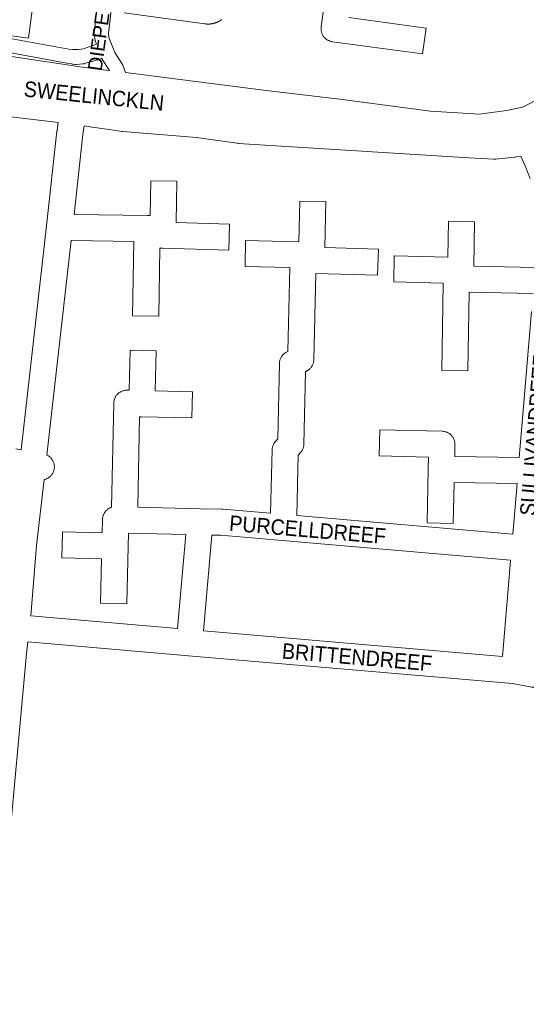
# Model space of a CAD drawing. Header units: metres. Extents: x 123819 to 142731, y 393440 to 405763.
# Tile 244 of 256: x 134882 to 135134, y 398692 to 399183. Entities that reach past the tile are written whole.
import ezdxf
from ezdxf.enums import TextEntityAlignment as Align

# ---------------------------------------------------------------- set-up
doc = ezdxf.new("R2010")
doc.units = ezdxf.units.M
doc.header["$MEASUREMENT"] = 0
for name, color, linetype, lineweight in [('gs-anno-wegen algemeen tekst', 7, 'Continuous', 0), ('gs-knt-aanvullende hoofdweg', 7, 'Continuous', 0), ('gs-knt-fietspaden', 7, 'Continuous', 0), ('gs-knt-wegen algemeen', 7, 'Continuous', 0)]:
    doc.layers.add(name, color=color, linetype=linetype, lineweight=lineweight)
doc.styles.add('Style-Arial', font='arial.ttf')

msp = doc.modelspace()

# ---------------------------------------------------------------- linework, layer by layer
at = {"layer": 'gs-knt-aanvullende hoofdweg', "color": 7, "linetype": 'Continuous', "flags": 128}
for points in [[(134934.22, 399156.75), (135005.68, 399147.68), (135041.01, 399143.45), (135041.09, 399143.44), (135086.3, 399137.53), (135110.64, 399135.93), (135124.19, 399137.77), (135132.03, 399139.48), (135141.5, 399144.26), (135151.62, 399150.19), (135157.55, 399154.62), (135159.75, 399156.99), (135163.71, 399161.89), (135169.47, 399170.7), (135169.55, 399170.82), (135169.68, 399171), (135169.76, 399171.12), (135174.58, 399177.49)], [(134824.85, 399174.11), (134851.53, 399168.62), (134903.11, 399160.89), (134911.54, 399159.63), (134921.67, 399158.34), (134926.4, 399157.74)], [(134900.81, 399131.84), (134899.39, 399132.02), (134875.81, 399134.88), (134852.87, 399136.62), (134844.19, 399136.79)], [(135131.19, 399115.13), (135128.84, 399114.66), (135128.49, 399114.6), (135128.13, 399114.56), (135118.85, 399113.62), (135118.57, 399113.59), (135118.47, 399113.59), (135118.41, 399113.59), (135118.28, 399113.58), (135118.09, 399113.58), (135118, 399113.58), (135117.71, 399113.59), (135105.41, 399114.21), (135105.32, 399114.22), (134990.53, 399121.42), (134990.24, 399121.44), (134989.96, 399121.48), (134969.67, 399124.33), (134933.05, 399127.34), (134932.81, 399127.36), (134932.58, 399127.39), (134926.12, 399128.33), (134917.63, 399129.56), (134913.72, 399130.13)]]:
    msp.add_lwpolyline(points, dxfattribs=at)
at = {"layer": 'gs-knt-fietspaden', "color": 7, "linetype": 'Continuous', "flags": 128}
for points in [[(134919.81, 399170.9), (134919.33, 399172.15), (134919.28, 399172.31), (134919.23, 399172.47), (134919.19, 399172.63), (134919.16, 399172.8), (134919.13, 399172.96), (134918.76, 399175.87), (134918.75, 399176.01), (134918.74, 399176.16), (134918.73, 399176.3), (134918.74, 399176.45), (134918.74, 399176.59), (134918.76, 399176.73), (134923.74, 399218.09)], [(134930.69, 399217.14), (134925.78, 399176.33), (134926.04, 399174.27)], [(134850.35, 399179.1), (134856.83, 399177.66), (134871.11, 399174.78), (134906.11, 399168.41), (134907.91, 399168.24), (134910.56, 399168.19), (134912.29, 399168.32), (134913.38, 399168.56), (134919.81, 399170.9)], [(134926.04, 399174.27), (134927.64, 399170.07), (134928.94, 399166.68), (134932.53, 399161.19), (134932.62, 399161.05), (134932.7, 399160.91), (134932.77, 399160.76), (134932.84, 399160.61), (134932.9, 399160.46), (134934.22, 399156.75)], [(134922.46, 399163.97), (134921.03, 399163.26), (134920.9, 399163.2), (134920.86, 399163.19), (134920.77, 399163.15), (134920.7, 399163.12), (134920.67, 399163.11), (134920.63, 399163.1), (134920.53, 399163.06), (134920.5, 399163.05), (134920.36, 399163.01), (134917.55, 399162.28), (134917.4, 399162.25), (134915.33, 399161.8), (134913.87, 399161.27), (134913.7, 399161.21), (134913.52, 399161.16), (134913.34, 399161.12), (134913.16, 399161.09), (134912.98, 399161.07), (134909.95, 399160.81), (134909.78, 399160.8), (134909.6, 399160.8), (134909.43, 399160.81), (134909.26, 399160.82), (134907.75, 399160.99), (134907.51, 399161.02), (134905.01, 399161.48), (134869.82, 399167.88)], [(134926.4, 399157.74), (134922.86, 399163.15), (134922.78, 399163.28), (134922.71, 399163.41), (134922.64, 399163.54), (134922.57, 399163.68), (134922.52, 399163.82), (134922.46, 399163.97)]]:
    msp.add_lwpolyline(points, dxfattribs=at)
at = {"layer": 'gs-knt-wegen algemeen', "color": 7, "linetype": 'Continuous', "flags": 128}
for points in [[(134923.74, 399218.09), (134921.25, 399218.43), (134892.51, 399222.36), (134885.92, 399173.96, -0.369535), (134885.91, 399173.95), (134873.03, 399175.7, -0.369537), (134873.02, 399175.71), (134879.61, 399224.12), (134856.88, 399227.22), (134850.35, 399179.1)], [(135045.56, 399184.15), (135084.02, 399178.93, -0.369515), (135084.03, 399178.92), (135082.28, 399166.04, -0.369515), (135082.27, 399166.03), (135037.35, 399172.13), (135037.05, 399172.18), (135036.75, 399172.24), (135036.44, 399172.32), (135036.15, 399172.41), (135035.86, 399172.52), (135035.57, 399172.64), (135035.29, 399172.77), (135035.02, 399172.92), (135034.75, 399173.08), (135034.49, 399173.25), (135034.25, 399173.43), (135034, 399173.63), (135033.77, 399173.83), (135033.55, 399174.05), (135033.34, 399174.28), (135033.14, 399174.52), (135032.96, 399174.76), (135032.78, 399175.02), (135032.62, 399175.28), (135032.47, 399175.55), (135032.33, 399175.83), (135032.2, 399176.11), (135032.09, 399176.4), (135032, 399176.7), (135031.91, 399177), (135031.85, 399177.3), (135031.79, 399177.61), (135031.75, 399177.91), (135031.73, 399178.22), (135031.72, 399178.53), (135031.73, 399178.84), (135031.75, 399179.15), (135031.78, 399179.46), (135034.98, 399202.87)], [(134982.2, 399183.11), (134982.09, 399183.03), (134981.99, 399182.95), (134981.88, 399182.88), (134981.76, 399182.8), (134981.65, 399182.73), (134981.54, 399182.66), (134981.43, 399182.59), (134981.31, 399182.52), (134981.2, 399182.45), (134981.08, 399182.39), (134980.96, 399182.32), (134980.85, 399182.26), (134980.73, 399182.2), (134980.61, 399182.14), (134980.49, 399182.08), (134980.37, 399182.02), (134980.25, 399181.96), (134980.13, 399181.91), (134980.01, 399181.85), (134979.88, 399181.8), (134979.76, 399181.75), (134979.64, 399181.7), (134979.51, 399181.65), (134979.39, 399181.61), (134979.26, 399181.56), (134979.14, 399181.52), (134979.01, 399181.47), (134978.88, 399181.43), (134978.75, 399181.39), (134978.63, 399181.36), (134978.5, 399181.32), (134978.37, 399181.29), (134978.24, 399181.25), (134978.11, 399181.22), (134977.98, 399181.19), (134977.85, 399181.16), (134977.72, 399181.13), (134977.59, 399181.11), (134977.46, 399181.08), (134977.33, 399181.06), (134977.19, 399181.04), (134977.06, 399181.02), (134976.93, 399181), (134976.8, 399180.98), (134976.67, 399180.97), (134976.53, 399180.96), (134976.4, 399180.94), (134976.27, 399180.93), (134976.13, 399180.92), (134976, 399180.92), (134975.87, 399180.91), (134975.73, 399180.91), (134975.6, 399180.9), (134975.47, 399180.9), (134975.33, 399180.9), (134975.2, 399180.9), (134975.07, 399180.91), (134974.93, 399180.91), (134974.8, 399180.92), (134974.67, 399180.93), (134974.53, 399180.94), (134974.4, 399180.95), (134974.27, 399180.96), (134974.14, 399180.97), (134974, 399180.99), (134973.87, 399181.01), (134933.63, 399186.49, -0.369543)], [(134908.7, 399086), (134945.22, 399085.54), (134945.23, 399085.54), (134945.23, 399085.54), (134946.57, 399085.53), (134946.89, 399102.79, -0.385975), (134946.9, 399102.8), (134959.9, 399102.56, -0.385975), (134959.91, 399102.55), (134959.53, 399082), (134986.17, 399081.23, -0.385589), (134986.18, 399081.22), (134985.81, 399068.23, -0.385591), (134985.8, 399068.22), (134952.71, 399069.17), (134952.46, 399069.18), (134952.39, 399069.19), (134952.14, 399069.21), (134952.12, 399069.21), (134952.07, 399069.22), (134951.82, 399069.26), (134951.81, 399069.26), (134951.76, 399069.27), (134951.63, 399069.29), (134951.48, 399069.33), (134950.84, 399035.26, -0.385973), (134950.83, 399035.25), (134937.83, 399035.49, -0.385975), (134937.82, 399035.5), (134938.52, 399072.61), (134907.57, 399073), (134907.25, 399073), (134895.13, 398966.12), (134895.31, 398966.03), (134895.59, 398965.88), (134895.86, 398965.72), (134896.12, 398965.54), (134896.37, 398965.35), (134896.61, 398965.15), (134896.84, 398964.94), (134897.07, 398964.72), (134897.28, 398964.48), (134897.48, 398964.24), (134897.67, 398963.99), (134897.84, 398963.73), (134898, 398963.46), (134898.15, 398963.18), (134898.29, 398962.9), (134898.41, 398962.61), (134898.52, 398962.31), (134898.61, 398962.01), (134898.69, 398961.71), (134898.75, 398961.4), (134898.8, 398961.09), (134898.84, 398960.78), (134898.85, 398960.46), (134898.86, 398960.15), (134898.85, 398959.83), (134898.82, 398959.52), (134898.78, 398959.21), (134898.72, 398958.9), (134898.65, 398958.59), (134898.56, 398958.29), (134898.46, 398957.99), (134898.35, 398957.7), (134898.22, 398957.41), (134898.07, 398957.13), (134897.92, 398956.86), (134897.75, 398956.59), (134897.57, 398956.34), (134897.37, 398956.09), (134897.17, 398955.85), (134896.95, 398955.62), (134896.72, 398955.41), (134896.48, 398955.2), (134896.23, 398955.01), (134895.98, 398954.83), (134895.71, 398954.66), (134895.44, 398954.5), (134895.16, 398954.36), (134894.87, 398954.23), (134894.58, 398954.12), (134894.28, 398954.01), (134893.98, 398953.93), (134893.74, 398953.87), (134890.02, 398921.01), (134887.06, 398885.92)], [(134960.27, 398879.62), (134964.32, 398926.54), (134935.71, 398927.22), (134935.56, 398920.57), (134934.91, 398891.95, -0.385814), (134934.9, 398891.94), (134921.9, 398892.23, -0.385813), (134921.89, 398892.24), (134922.4, 398914.35), (134902.61, 398914.81, -0.385813), (134902.6, 398914.82), (134902.9, 398927.81, -0.385814), (134902.91, 398927.82), (134922.69, 398927.37), (134922.84, 398934.04), (134922.86, 398934.35), (134922.89, 398934.65), (134922.93, 398934.96), (134922.99, 398935.27), (134923.06, 398935.57), (134923.15, 398935.86), (134923.25, 398936.16), (134923.37, 398936.45), (134923.5, 398936.73), (134923.64, 398937), (134923.79, 398937.27), (134923.96, 398937.53), (134924.14, 398937.79), (134924.33, 398938.03), (134924.53, 398938.26), (134924.75, 398938.49), (134924.97, 398938.7), (134925.21, 398938.91), (134925.45, 398939.1), (134925.7, 398939.28), (134925.96, 398939.45), (134926.23, 398939.6), (134926.51, 398939.74), (134926.79, 398939.87), (134927.08, 398939.99), (134927.37, 398940.09), (134927.39, 398940.1), (134928.45, 398992.05), (134928.46, 398992.36), (134928.49, 398992.67), (134928.53, 398992.98), (134928.59, 398993.28), (134928.66, 398993.58), (134928.75, 398993.88), (134928.85, 398994.18), (134928.97, 398994.46), (134929.1, 398994.75), (134929.24, 398995.02), (134929.39, 398995.29), (134929.56, 398995.55), (134929.74, 398995.81), (134929.93, 398996.05), (134930.13, 398996.29), (134930.35, 398996.51), (134930.57, 398996.73), (134930.81, 398996.93), (134931.05, 398997.12), (134931.31, 398997.3), (134931.57, 398997.47), (134931.84, 398997.63), (134932.11, 398997.77), (134932.4, 398997.9), (134932.68, 398998.02), (134932.98, 398998.12), (134933.28, 398998.2), (134933.58, 398998.28), (134933.88, 398998.34), (134934.19, 398998.38), (134934.5, 398998.41), (134934.81, 398998.42), (134935.12, 398998.42), (134936.07, 398998.4), (134936.58, 399018.44, -0.385719), (134936.59, 399018.45), (134949.59, 399018.12, -0.385718), (134949.6, 399018.11), (134949.09, 398998.07), (134967.61, 398997.6, -0.385719), (134967.62, 398997.59), (134967.29, 398984.59, -0.385721), (134967.28, 398984.59), (134942.25, 398985.22), (134941.33, 398985.24), (134940.42, 398940.14), (134971.56, 398939.39), (134982.32, 398939.14), (134982.52, 398939.13), (134982.72, 398939.12), (135006.59, 398937.08), (135007.36, 398968.68), (135007.37, 398968.98), (135007.4, 398969.28), (135007.44, 398969.58), (135007.5, 398969.88), (135007.57, 398970.17), (135007.65, 398970.46), (135007.74, 398970.75), (135007.85, 398971.03), (135007.98, 398971.3), (135008.11, 398971.57), (135008.26, 398971.83), (135008.42, 398972.09), (135008.59, 398972.34), (135008.77, 398972.58), (135008.96, 398972.81), (135010.22, 398974.25), (135010.99, 399011.8), (135011, 399012.12), (135011.03, 399012.43), (135011.08, 399012.75), (135011.14, 399013.06), (135011.21, 399013.37), (135011.3, 399013.67), (135011.41, 399013.97), (135011.53, 399014.26), (135011.66, 399014.55), (135011.81, 399014.83), (135011.97, 399015.11), (135012.14, 399015.37), (135012.33, 399015.63), (135012.53, 399015.87), (135012.74, 399016.11), (135012.96, 399016.34), (135013.19, 399016.55), (135013.44, 399016.76), (135013.69, 399016.95), (135013.95, 399017.13), (135014.22, 399017.29), (135014.5, 399017.45), (135015.17, 399017.79), (135016.1, 399059.51), (134993.87, 399060.01, -0.385837), (134993.86, 399060.02), (134994.15, 399073.01, -0.385836), (134994.16, 399073.02), (135020.72, 399072.43), (135021.1, 399092.7, -0.385973), (135021.11, 399092.71), (135034.11, 399092.46, -0.385974), (135034.12, 399092.45)], [(135034.12, 399092.45), (135033.69, 399069.53), (135060.26, 399068.77, -0.385599), (135060.27, 399068.76), (135059.9, 399055.77, -0.385596), (135059.89, 399055.76), (135029.06, 399056.64), (135028.1, 399013.65), (135028.09, 399013.33), (135028.06, 399013.02), (135028.01, 399012.7), (135027.95, 399012.39), (135027.88, 399012.08), (135027.79, 399011.78), (135027.68, 399011.48), (135027.56, 399011.19), (135027.43, 399010.9), (135027.28, 399010.62), (135027.12, 399010.35), (135026.94, 399010.08), (135026.76, 399009.83), (135026.56, 399009.58), (135026.35, 399009.35), (135026.13, 399009.12), (135025.89, 399008.9), (135025.65, 399008.7), (135025.4, 399008.51), (135025.14, 399008.33), (135024.87, 399008.17), (135024.59, 399008.01), (135023.93, 399007.67), (135023.19, 398971.62), (135023.18, 398971.31), (135023.15, 398971.01), (135023.11, 398970.71), (135023.05, 398970.41), (135022.98, 398970.12), (135022.9, 398969.83), (135022.81, 398969.54), (135022.7, 398969.26), (135022.57, 398968.98), (135022.44, 398968.71), (135022.29, 398968.45), (135022.13, 398968.19), (135021.96, 398967.94), (135021.78, 398967.7), (135021.58, 398967.47), (135020.32, 398966.01), (135019.59, 398935.96), (135127.26, 398926.76)], [(135137.4, 399046.65), (135105.57, 399047.32), (135104.93, 399008.05, -0.38607), (135104.92, 399008.04), (135091.92, 399008.25, -0.386071), (135091.91, 399008.26), (135092.62, 399051.81), (135067.95, 399052.36, -0.385832), (135067.94, 399052.37), (135068.23, 399065.36, -0.385834), (135068.24, 399065.37), (135094.84, 399064.78), (135095.23, 399082.65, -0.385837), (135095.24, 399082.66), (135108.24, 399082.37, -0.385837), (135108.25, 399082.36), (135107.76, 399060.3), (135107.76, 399060.3), (135138.5, 399059.65)], [(135127.26, 398926.76), (135129.39, 398951.93), (135098, 398952.44), (135097.54, 398932.08, -0.385808), (135097.53, 398932.07), (135084.53, 398932.37, -0.385806), (135084.52, 398932.38), (135085.14, 398959.21), (135085.27, 398965.09), (135060.75, 398965.66, -0.385804), (135060.74, 398965.67), (135061.04, 398978.67, -0.385805), (135061.05, 398978.68), (135092.08, 398977.96), (135092.39, 398977.95), (135092.7, 398977.92), (135093.01, 398977.87), (135093.31, 398977.81), (135093.61, 398977.74), (135093.91, 398977.65), (135094.2, 398977.55), (135094.49, 398977.44), (135094.77, 398977.31), (135095.05, 398977.17), (135095.32, 398977.01), (135095.58, 398976.85), (135095.83, 398976.67), (135096.07, 398976.47), (135096.31, 398976.27), (135096.53, 398976.06), (135096.74, 398975.83), (135096.95, 398975.6), (135097.14, 398975.36), (135097.32, 398975.1), (135097.49, 398974.84), (135097.64, 398974.58), (135097.78, 398974.3), (135097.91, 398974.02), (135098.03, 398973.73), (135098.13, 398973.44), (135098.22, 398973.14), (135098.29, 398972.84), (135098.35, 398972.54), (135098.39, 398972.23), (135098.42, 398971.92), (135098.44, 398971.61), (135098.44, 398971.3), (135098.3, 398965.46), (135130.49, 398964.94), (135131.12, 398972.49), (135136.64, 399037.71)]]:
    msp.add_lwpolyline(points, format="xyb", dxfattribs=at)
for points in [[(134882.32, 398968.7), (134894.97, 399080.3), (134900.14, 399127.45), (134900.18, 399127.73), (134900.81, 399131.84)], [(134913.72, 399130.13), (134913.07, 399125.89), (134908.7, 399086)], [(135135.88, 399103.76), (135133.95, 399109.05), (135133.45, 399110.28), (135131.19, 399115.13)], [(134879.62, 398969.2), (134882.32, 398968.7)], [(135126.16, 398913.79), (135012.38, 398923.51), (134981.81, 398926.13), (134977.36, 398926.23), (134973.24, 398878.51)], [(135122.09, 398865.7), (135125.61, 398907.33), (135126.16, 398913.79)], [(134887.06, 398885.92), (134960.27, 398879.62)], [(134973.24, 398878.51), (135122.09, 398865.7)], [(134885.67, 398872.97), (134884.91, 398867.2), (134878.11, 398792.57), (134876.43, 398774.2), (134876.43, 398774.16), (134871.65, 398725.16), (134868, 398683.66), (134867.73, 398680.57), (134865.46, 398654.84)], [(135228.55, 398842.75), (135137.4, 398850.34), (135137.18, 398850.36), (135136.97, 398850.39), (135136.76, 398850.42), (135127.16, 398852.2), (134965.64, 398866.09), (134885.67, 398872.97)]]:
    msp.add_lwpolyline(points, dxfattribs=at)

# ---------------------------------------------------------------- texts
at = {"layer": 'gs-anno-wegen algemeen tekst', "color": 7, "style": 'Style-Arial'}
msp.add_text('DIEPENBROCK', height=7, rotation=82.0854, dxfattribs=at).set_placement((134923.8, 399192.88), align=Align.MIDDLE_CENTER)
at = {"layer": 'gs-anno-wegen algemeen tekst', "color": 7, "style": 'Style-Arial', "width": 0.909091}
for s, rotation, p in [('SWEELINCKLN', 354.0766, (134918.61, 399145.09)), ('SULLIVANDREEF', 85.1668, (135137.95, 398975.97)), ('PURCELLDREEF', 355.1146, (135025.04, 398928.96)), ('BRITTENDREEF', 355.0838, (135049.68, 398865.4))]:
    msp.add_text(s, height=7.7, rotation=rotation, dxfattribs=at).set_placement(p, align=Align.MIDDLE_CENTER)

doc.saveas('drawing.dxf')
